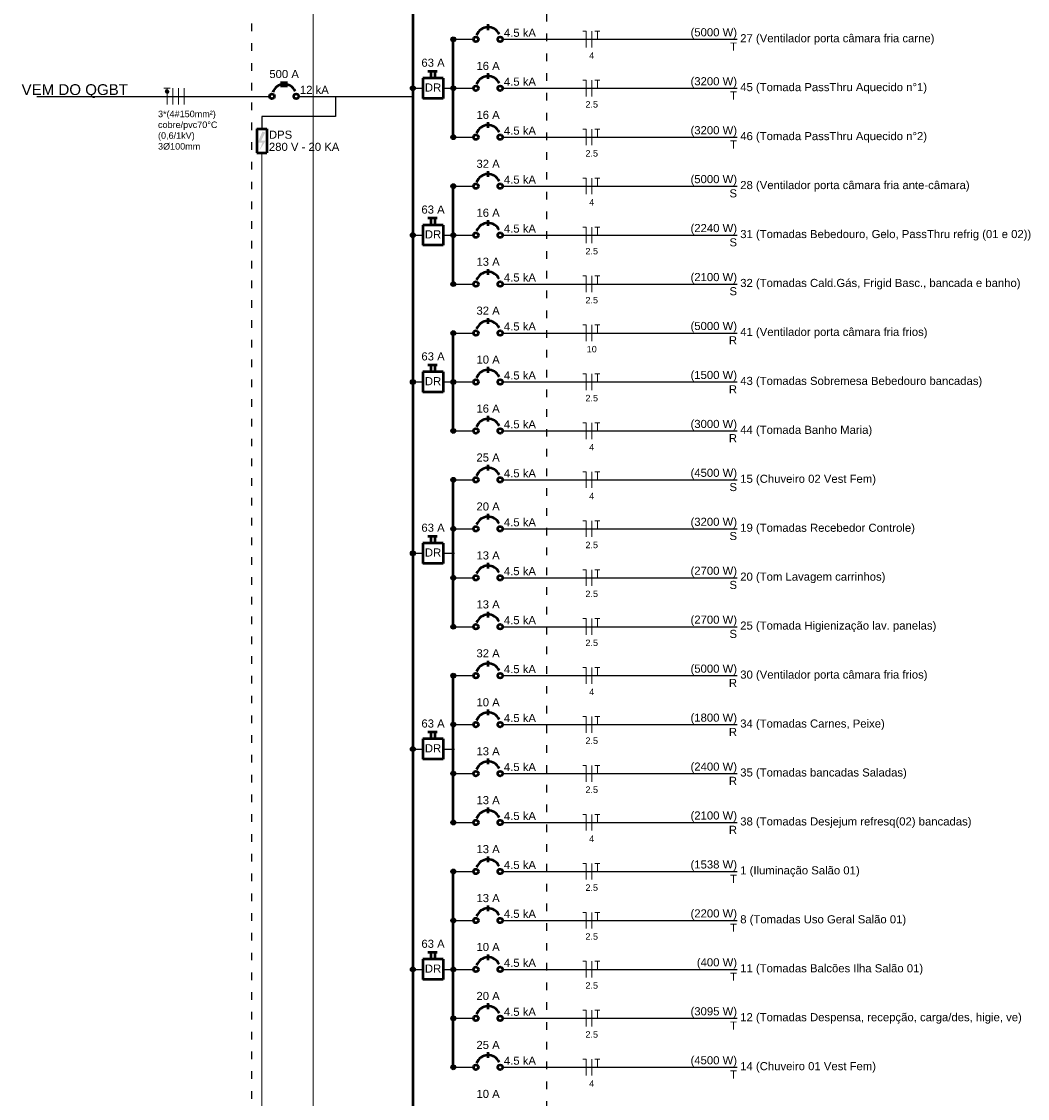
# Model space of a CAD drawing. Header units: millimetres. Extents: x 7 to 269, y 1 to 169.
# Tile 112 of 115: x 164 to 177, y 22 to 36. Entities that reach past the tile are written whole.
import ezdxf

# ---------------------------------------------------------------- set-up
doc = ezdxf.new("R2010")
doc.units = ezdxf.units.MM
doc.header["$MEASUREMENT"] = 0
doc.linetypes.add('DOT2', pattern=[3.175, 0, -3.175])
for name, color, linetype, lineweight in [('Fiação - Marco Polo', 3, 'Continuous', 9), ('Layout 01 - Marco Polo', 152, 'Continuous', 25), ('Layout-02 - Marco Polo', 243, 'Continuous', 50), ('Projeção - Marco Polo', 50, 'Continuous', 25), ('Textos - Marco Polo', 143, 'Continuous', 25)]:
    doc.layers.add(name, color=color, linetype=linetype, lineweight=lineweight)
doc.styles.add('Arial', font='arial.ttf')

msp = doc.modelspace()

# ---------------------------------------------------------------- hatches: boundary and pattern name
at = {"layer": 'Fiação - Marco Polo', "linetype": 'Continuous'}
h = msp.add_hatch(dxfattribs=at)
h.set_pattern_fill('ANSI31', color=256, scale=0.01, style=0)
h.set_pattern_definition([(45, (80.0964325, -2.8051865), (-0.000883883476, 0.000883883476), [])])
h.paths.add_polyline_path([(166.133, 35.395), (166.133, 35.35, 0.414214), (166.156, 35.373, 0.414214)])
h.paths.add_polyline_path([(166.133, 35.395, 0.414214), (166.111, 35.373, 0.414214), (166.133, 35.35)])
at = {"layer": 'Textos - Marco Polo', "linetype": 'Continuous'}
msp.add_hatch(color=256, dxfattribs=at).paths.add_polyline_path([(167.381, 34.85), (167.418, 34.835), (167.365, 34.73), (167.424, 34.73), (167.344, 34.603), (167.381, 34.705), (167.32, 34.705), (167.381, 34.85)])

# ---------------------------------------------------------------- linework, layer by layer
at = {"layer": 'Fiação - Marco Polo', "ltscale": 0.5}
for p, q in [((168.045, 54.34), (168.045, 7.785)), ((167.373, 34.568), (167.373, 7.785))]:
    msp.add_line(p, q, dxfattribs=at)
at = {"layer": 'Fiação - Marco Polo', "linetype": 'Continuous'}
for p, q in [((171.615, 36.161), (171.572, 36.161)), ((171.615, 35.95), (171.615, 36.161)), ((171.689, 35.95), (171.689, 36.161)), ((171.729, 36.161), (171.797, 36.161)), ((171.763, 36.056), (171.763, 36.161)), ((171.615, 35.521), (171.572, 35.521)), ((171.615, 35.309), (171.615, 35.521)), ((171.689, 35.309), (171.689, 35.521)), ((171.729, 35.521), (171.797, 35.521)), ((171.763, 35.415), (171.763, 35.521)), ((166.133, 35.415), (166.091, 35.415)), ((166.133, 35.203), (166.133, 35.415)), ((166.133, 35.415), (166.176, 35.415)), ((166.207, 35.203), (166.207, 35.415)), ((166.281, 35.203), (166.281, 35.415)), ((166.356, 35.203), (166.356, 35.415)), ((171.615, 34.88), (171.572, 34.88)), ((171.615, 34.668), (171.615, 34.88)), ((171.689, 34.668), (171.689, 34.88)), ((171.729, 34.88), (171.797, 34.88)), ((171.763, 34.774), (171.763, 34.88)), ((171.615, 34.239), (171.572, 34.239)), ((171.615, 34.028), (171.615, 34.239)), ((171.689, 34.028), (171.689, 34.239)), ((171.729, 34.239), (171.797, 34.239)), ((171.763, 34.133), (171.763, 34.239)), ((171.615, 33.599), (171.572, 33.599)), ((171.615, 33.387), (171.615, 33.599)), ((171.689, 33.387), (171.689, 33.599)), ((171.729, 33.599), (171.797, 33.599)), ((171.763, 33.493), (171.763, 33.599)), ((171.615, 32.958), (171.572, 32.958)), ((171.615, 32.746), (171.615, 32.958)), ((171.689, 32.746), (171.689, 32.958)), ((171.729, 32.958), (171.797, 32.958)), ((171.763, 32.852), (171.763, 32.958)), ((171.615, 32.317), (171.572, 32.317)), ((171.615, 32.106), (171.615, 32.317)), ((171.689, 32.106), (171.689, 32.317)), ((171.729, 32.317), (171.797, 32.317)), ((171.763, 32.211), (171.763, 32.317)), ((171.615, 31.677), (171.572, 31.677)), ((171.615, 31.465), (171.615, 31.677)), ((171.689, 31.465), (171.689, 31.677)), ((171.729, 31.677), (171.797, 31.677)), ((171.763, 31.571), (171.763, 31.677)), ((171.615, 31.036), (171.572, 31.036)), ((171.615, 30.824), (171.615, 31.036)), ((171.689, 30.824), (171.689, 31.036)), ((171.729, 31.036), (171.797, 31.036)), ((171.763, 30.93), (171.763, 31.036)), ((171.615, 30.395), (171.572, 30.395)), ((171.615, 30.183), (171.615, 30.395)), ((171.689, 30.183), (171.689, 30.395)), ((171.729, 30.395), (171.797, 30.395)), ((171.763, 30.289), (171.763, 30.395)), ((171.615, 29.755), (171.572, 29.755)), ((171.615, 29.543), (171.615, 29.755)), ((171.689, 29.543), (171.689, 29.755)), ((171.729, 29.755), (171.797, 29.755)), ((171.763, 29.649), (171.763, 29.755)), ((171.615, 29.114), (171.572, 29.114)), ((171.615, 28.902), (171.615, 29.114)), ((171.689, 28.902), (171.689, 29.114)), ((171.729, 29.114), (171.797, 29.114)), ((171.763, 29.008), (171.763, 29.114)), ((171.615, 28.473), (171.572, 28.473)), ((171.615, 28.261), (171.615, 28.473)), ((171.689, 28.261), (171.689, 28.473)), ((171.729, 28.473), (171.797, 28.473)), ((171.763, 28.367), (171.763, 28.473)), ((171.615, 27.832), (171.572, 27.832)), ((171.615, 27.621), (171.615, 27.832)), ((171.689, 27.621), (171.689, 27.832)), ((171.729, 27.832), (171.797, 27.832)), ((171.763, 27.727), (171.763, 27.832)), ((171.615, 27.192), (171.572, 27.192)), ((171.615, 26.98), (171.615, 27.192)), ((171.689, 26.98), (171.689, 27.192)), ((171.729, 27.192), (171.797, 27.192)), ((171.763, 27.086), (171.763, 27.192)), ((171.615, 26.551), (171.572, 26.551)), ((171.615, 26.339), (171.615, 26.551)), ((171.689, 26.339), (171.689, 26.551)), ((171.729, 26.551), (171.797, 26.551)), ((171.763, 26.445), (171.763, 26.551)), ((171.615, 25.91), (171.572, 25.91)), ((171.615, 25.699), (171.615, 25.91)), ((171.689, 25.699), (171.689, 25.91)), ((171.729, 25.91), (171.797, 25.91)), ((171.763, 25.804), (171.763, 25.91)), ((171.615, 25.27), (171.572, 25.27)), ((171.615, 25.058), (171.615, 25.27)), ((171.689, 25.058), (171.689, 25.27)), ((171.729, 25.27), (171.797, 25.27)), ((171.763, 25.164), (171.763, 25.27)), ((171.615, 24.629), (171.572, 24.629)), ((171.615, 24.417), (171.615, 24.629)), ((171.689, 24.417), (171.689, 24.629)), ((171.729, 24.629), (171.797, 24.629)), ((171.763, 24.523), (171.763, 24.629)), ((171.615, 23.988), (171.572, 23.988)), ((171.615, 23.776), (171.615, 23.988)), ((171.689, 23.776), (171.689, 23.988)), ((171.729, 23.988), (171.797, 23.988)), ((171.763, 23.882), (171.763, 23.988)), ((171.615, 23.348), (171.572, 23.348)), ((171.615, 23.136), (171.615, 23.348)), ((171.689, 23.136), (171.689, 23.348)), ((171.729, 23.348), (171.797, 23.348)), ((171.763, 23.242), (171.763, 23.348)), ((171.615, 22.707), (171.572, 22.707)), ((171.615, 22.495), (171.615, 22.707)), ((171.689, 22.495), (171.689, 22.707)), ((171.729, 22.707), (171.797, 22.707)), ((171.763, 22.601), (171.763, 22.707))]:
    msp.add_line(p, q, dxfattribs=at)
msp.add_circle((166.133, 35.373), 0.0229, dxfattribs=at)
at = {"layer": 'Layout 01 - Marco Polo', "linetype": 'Continuous'}
for p, q in [((169.91, 36.056), (170.143, 36.056)), ((170.524, 36.056), (173.59, 36.056)), ((169.381, 35.415), (169.481, 35.415)), ((169.745, 35.415), (169.892, 35.415)), ((169.91, 35.415), (170.143, 35.415)), ((170.524, 35.415), (173.59, 35.415)), ((164.428, 35.309), (167.474, 35.309)), ((165.817, 35.309), (167.474, 35.309)), ((167.13, 35.309), (167.363, 35.309)), ((167.856, 35.309), (168.406, 35.309)), ((168.337, 35.309), (168.337, 35.044)), ((168.406, 35.309), (169.349, 35.309)), ((168.337, 35.044), (167.373, 35.044)), ((167.373, 35.044), (167.373, 34.886)), ((169.91, 34.774), (170.143, 34.774)), ((170.524, 34.774), (173.59, 34.774)), ((169.91, 34.133), (170.143, 34.133)), ((170.524, 34.133), (173.59, 34.133)), ((169.381, 33.493), (169.481, 33.493)), ((169.745, 33.493), (169.892, 33.493)), ((169.91, 33.493), (170.143, 33.493)), ((170.524, 33.493), (173.59, 33.493)), ((169.91, 32.852), (170.143, 32.852)), ((170.524, 32.852), (173.59, 32.852)), ((169.91, 32.211), (170.143, 32.211)), ((170.524, 32.211), (173.59, 32.211)), ((169.381, 31.571), (169.481, 31.571)), ((169.745, 31.571), (169.892, 31.571)), ((169.91, 31.571), (170.143, 31.571)), ((170.524, 31.571), (173.59, 31.571)), ((169.91, 30.93), (170.143, 30.93)), ((170.524, 30.93), (173.59, 30.93)), ((169.91, 30.289), (170.143, 30.289)), ((170.524, 30.289), (173.59, 30.289)), ((169.91, 29.649), (170.143, 29.649)), ((170.524, 29.649), (173.59, 29.649)), ((169.381, 29.328), (169.481, 29.328)), ((169.745, 29.328), (169.892, 29.328)), ((169.91, 29.008), (170.143, 29.008)), ((170.524, 29.008), (173.59, 29.008)), ((169.91, 28.367), (170.143, 28.367)), ((170.524, 28.367), (173.59, 28.367)), ((169.91, 27.727), (170.143, 27.727)), ((170.524, 27.727), (173.59, 27.727)), ((169.91, 27.086), (170.143, 27.086)), ((170.524, 27.086), (173.59, 27.086)), ((169.381, 26.766), (169.481, 26.766)), ((169.745, 26.766), (169.892, 26.766)), ((169.91, 26.445), (170.143, 26.445)), ((170.524, 26.445), (173.59, 26.445)), ((169.91, 25.804), (170.143, 25.804)), ((170.524, 25.804), (173.59, 25.804)), ((169.91, 25.164), (170.143, 25.164)), ((170.524, 25.164), (173.59, 25.164)), ((169.91, 24.523), (170.143, 24.523)), ((170.524, 24.523), (173.59, 24.523)), ((169.381, 23.882), (169.481, 23.882)), ((169.745, 23.882), (169.892, 23.882)), ((169.91, 23.882), (170.143, 23.882)), ((170.524, 23.882), (173.59, 23.882)), ((169.91, 23.242), (170.143, 23.242)), ((170.524, 23.242), (173.59, 23.242)), ((169.91, 22.601), (170.143, 22.601)), ((170.524, 22.601), (173.59, 22.601))]:
    msp.add_line(p, q, dxfattribs=at)
at = {"layer": 'Layout 01 - Marco Polo', "linetype": 'Continuous', "const_width": 0.0318}
for points in [[(169.894, 36.056, 1), (169.862, 36.056, 1)], [(169.364, 35.415, 1), (169.333, 35.415, 1)], [(169.894, 35.415, 1), (169.862, 35.415, 1)], [(169.894, 34.774, 1), (169.862, 34.774, 1)], [(169.894, 34.133, 1), (169.862, 34.133, 1)], [(169.364, 33.493, 1), (169.333, 33.493, 1)], [(169.894, 33.493, 1), (169.862, 33.493, 1)], [(169.894, 32.852, 1), (169.862, 32.852, 1)], [(169.894, 32.211, 1), (169.862, 32.211, 1)], [(169.364, 31.571, 1), (169.333, 31.571, 1)], [(169.894, 31.571, 1), (169.862, 31.571, 1)], [(169.894, 30.93, 1), (169.862, 30.93, 1)], [(169.894, 30.289, 1), (169.862, 30.289, 1)], [(169.894, 29.649, 1), (169.862, 29.649, 1)], [(169.364, 29.328, 1), (169.333, 29.328, 1)], [(169.894, 29.008, 1), (169.862, 29.008, 1)], [(169.894, 28.367, 1), (169.862, 28.367, 1)], [(169.894, 27.727, 1), (169.862, 27.727, 1)], [(169.894, 27.086, 1), (169.862, 27.086, 1)], [(169.364, 26.766, 1), (169.333, 26.766, 1)], [(169.894, 26.445, 1), (169.862, 26.445, 1)], [(169.894, 25.804, 1), (169.862, 25.804, 1)], [(169.894, 25.164, 1), (169.862, 25.164, 1)], [(169.894, 24.523, 1), (169.862, 24.523, 1)], [(169.364, 23.882, 1), (169.333, 23.882, 1)], [(169.894, 23.882, 1), (169.862, 23.882, 1)], [(169.894, 23.242, 1), (169.862, 23.242, 1)], [(169.894, 22.601, 1), (169.862, 22.601, 1)]]:
    msp.add_lwpolyline(points, format="xyb", close=True, dxfattribs=at)
at = {"layer": 'Layout 01 - Marco Polo', "linetype": 'Continuous'}
for centre in [(169.878, 36.056), (169.349, 35.415), (169.878, 35.415), (169.878, 34.774), (169.878, 34.133), (169.349, 33.493), (169.878, 33.493), (169.878, 32.852), (169.878, 32.211), (169.349, 31.571), (169.878, 31.571), (169.878, 30.93), (169.878, 30.289), (169.878, 29.649), (169.349, 29.328), (169.878, 29.008), (169.878, 28.367), (169.878, 27.727), (169.878, 27.086), (169.349, 26.766), (169.878, 26.445), (169.878, 25.804), (169.878, 25.164), (169.878, 24.523), (169.349, 23.882), (169.878, 23.882), (169.878, 23.242), (169.878, 22.601)]:
    msp.add_circle(centre, 0.0318, dxfattribs=at)
at = {"layer": 'Layout-02 - Marco Polo', "linetype": 'Continuous'}
for p, q in [((169.349, 54.4), (169.349, 7.653)), ((170.333, 36.177), (170.333, 36.252)), ((169.878, 34.774), (169.878, 36.056)), ((169.481, 35.547), (169.481, 35.282)), ((169.745, 35.547), (169.481, 35.547)), ((169.547, 35.64), (169.666, 35.64)), ((169.587, 35.547), (169.587, 35.64)), ((169.639, 35.547), (169.639, 35.64)), ((169.745, 35.547), (169.745, 35.282)), ((170.333, 35.537), (170.333, 35.611)), ((167.633, 35.431), (167.633, 35.505)), ((167.665, 35.431), (167.665, 35.505)), ((167.696, 35.431), (167.696, 35.505)), ((169.745, 35.282), (169.481, 35.282)), ((170.333, 34.896), (170.333, 34.97)), ((167.307, 34.886), (167.44, 34.886)), ((167.307, 34.886), (167.307, 34.568)), ((167.44, 34.886), (167.44, 34.568)), ((167.307, 34.568), (167.44, 34.568)), ((170.333, 34.255), (170.333, 34.329)), ((169.878, 32.852), (169.878, 34.133)), ((169.547, 33.718), (169.666, 33.718)), ((169.587, 33.625), (169.587, 33.718)), ((169.639, 33.625), (169.639, 33.718)), ((170.333, 33.615), (170.333, 33.689)), ((169.481, 33.625), (169.481, 33.36)), ((169.745, 33.625), (169.481, 33.625)), ((169.745, 33.625), (169.745, 33.36)), ((169.745, 33.36), (169.481, 33.36)), ((170.333, 32.974), (170.333, 33.048)), ((170.333, 32.333), (170.333, 32.407)), ((169.878, 30.93), (169.878, 32.211)), ((169.547, 31.796), (169.666, 31.796)), ((169.587, 31.703), (169.587, 31.796)), ((169.639, 31.703), (169.639, 31.796)), ((170.333, 31.692), (170.333, 31.767)), ((169.481, 31.703), (169.481, 31.438)), ((169.745, 31.703), (169.481, 31.703)), ((169.745, 31.703), (169.745, 31.438)), ((169.745, 31.438), (169.481, 31.438)), ((170.333, 31.052), (170.333, 31.126)), ((170.333, 30.411), (170.333, 30.485)), ((169.878, 28.367), (169.878, 30.289)), ((170.333, 29.77), (170.333, 29.845)), ((169.481, 29.461), (169.481, 29.196)), ((169.745, 29.461), (169.481, 29.461)), ((169.547, 29.553), (169.666, 29.553)), ((169.587, 29.461), (169.587, 29.553)), ((169.639, 29.461), (169.639, 29.553)), ((169.745, 29.461), (169.745, 29.196)), ((169.745, 29.196), (169.481, 29.196)), ((170.333, 29.13), (170.333, 29.204)), ((170.333, 28.489), (170.333, 28.563)), ((170.333, 27.848), (170.333, 27.922)), ((169.878, 25.804), (169.878, 27.727)), ((170.333, 27.208), (170.333, 27.282)), ((169.547, 26.991), (169.666, 26.991)), ((169.587, 26.898), (169.587, 26.991)), ((169.639, 26.898), (169.639, 26.991)), ((169.481, 26.898), (169.481, 26.633)), ((169.745, 26.898), (169.481, 26.898)), ((169.745, 26.898), (169.745, 26.633)), ((170.333, 26.567), (170.333, 26.641)), ((169.745, 26.633), (169.481, 26.633)), ((170.333, 25.926), (170.333, 26)), ((170.333, 25.286), (170.333, 25.36)), ((169.878, 22.601), (169.878, 25.164)), ((170.333, 24.645), (170.333, 24.719)), ((169.547, 24.107), (169.666, 24.107)), ((169.587, 24.015), (169.587, 24.107)), ((169.639, 24.015), (169.639, 24.107)), ((169.481, 24.015), (169.481, 23.75)), ((169.745, 24.015), (169.481, 24.015)), ((169.745, 24.015), (169.745, 23.75)), ((170.333, 24.004), (170.333, 24.078)), ((169.745, 23.75), (169.481, 23.75)), ((170.333, 23.363), (170.333, 23.438)), ((170.333, 22.723), (170.333, 22.797))]:
    msp.add_line(p, q, dxfattribs=at)
for centre in [(170.174, 36.056), (170.492, 36.056), (170.174, 35.415), (170.492, 35.415), (167.506, 35.309), (167.823, 35.309), (170.174, 34.774), (170.492, 34.774), (170.174, 34.133), (170.492, 34.133), (170.174, 33.493), (170.492, 33.493), (170.174, 32.852), (170.492, 32.852), (170.174, 32.211), (170.492, 32.211), (170.174, 31.571), (170.492, 31.571), (170.174, 30.93), (170.492, 30.93), (170.174, 30.289), (170.492, 30.289), (170.174, 29.649), (170.492, 29.649), (170.174, 29.008), (170.492, 29.008), (170.174, 28.367), (170.492, 28.367), (170.174, 27.727), (170.492, 27.727), (170.174, 27.086), (170.492, 27.086), (170.174, 26.445), (170.492, 26.445), (170.174, 25.804), (170.492, 25.804), (170.174, 25.164), (170.492, 25.164), (170.174, 24.523), (170.492, 24.523), (170.174, 23.882), (170.492, 23.882), (170.174, 23.242), (170.492, 23.242), (170.174, 22.601), (170.492, 22.601)]:
    msp.add_circle(centre, 0.0318, dxfattribs=at)
for centre in [(170.333, 36.056), (170.333, 35.415), (167.665, 35.309), (170.333, 34.774), (170.333, 34.133), (170.333, 33.493), (170.333, 32.852), (170.333, 32.211), (170.333, 31.571), (170.333, 30.93), (170.333, 30.289), (170.333, 29.649), (170.333, 29.008), (170.333, 28.367), (170.333, 27.727), (170.333, 27.086), (170.333, 26.445), (170.333, 25.804), (170.333, 25.164), (170.333, 24.523), (170.333, 23.882), (170.333, 23.242), (170.333, 22.601)]:
    msp.add_arc(centre, 0.159, 25, 160, dxfattribs=at)
at = {"layer": 'Projeção - Marco Polo', "linetype": 'DOT2', "ltscale": 0.05}
msp.add_lwpolyline([(167.241, 7.441), (167.241, 54.76), (171.096, 54.76), (171.096, 7.441), (167.241, 7.441)], close=True, dxfattribs=at)

# ---------------------------------------------------------------- texts
at = {"layer": 'Layout-02 - Marco Polo', "char_height": 0.1059, "width": 0.25416, "attachment_point": 8, "line_spacing_factor": 0.798, "style": 'Arial'}
for insert in [(169.613, 35.372), (169.613, 33.45), (169.613, 31.528), (169.613, 29.286), (169.613, 26.723), (169.613, 23.84)]:
    msp.add_mtext('DR', dxfattribs=dict(at, insert=insert))
at = {"layer": 'Textos - Marco Polo', "line_spacing_factor": 0.798, "style": 'Arial'}
for s, insert, char_height, width, attachment_point in [('4.5 kA', (170.54, 36.087), 0.1059, 0.76248, 7), ('(5000 W)', (173.59, 36.063), 0.1059, 1.01664, 9), ('27 (Ventilador porta câmara fria carne)', (173.632, 35.985), 0.1059, 4.95612, 7), ('T', (173.59, 35.907), 0.106, 0.12708, 9), ('63 A', (169.613, 35.695), 0.1059, 0.50832, 8), ('4', (171.689, 35.801), 0.0847, 0.10166, 8), ('500 A', (167.665, 35.547), 0.1059, 0.6354, 8), ('16 A', (170.333, 35.653), 0.1059, 0.50832, 8), ('4.5 kA', (170.54, 35.447), 0.1059, 0.76248, 7), ('(3200 W)', (173.59, 35.422), 0.1059, 1.01664, 9), ('12 kA', (167.871, 35.341), 0.1059, 0.6354, 7), ('T', (173.59, 35.267), 0.106, 0.12708, 9), ('45 (Tomada PassThru Aquecido n%%d1)', (173.632, 35.345), 0.1059, 4.19364, 7), ('2.5', (171.689, 35.161), 0.0847, 0.30499, 8), ('16 A', (170.333, 35.012), 0.1059, 0.50832, 8), ('DPS', (167.466, 34.753), 0.1059, 0.38124, 7), ('DPS', (167.466, 34.753), 0.1059, 0.38124, 7), ('4.5 kA', (170.54, 34.806), 0.1059, 0.76248, 7), ('(3200 W)', (173.59, 34.781), 0.1059, 1.01664, 9), ('46 (Tomada PassThru Aquecido n%%d2)', (173.632, 34.704), 0.1059, 4.19364, 7), ('280 V - 20 KA', (167.466, 34.594), 0.1059, 1.65204, 7), ('280 V - 20 KA', (167.466, 34.594), 0.1059, 1.65204, 7), ('T', (173.59, 34.626), 0.106, 0.12708, 9), ('2.5', (171.689, 34.52), 0.0847, 0.30499, 8), ('32 A', (170.333, 34.372), 0.1059, 0.50832, 8), ('4.5 kA', (170.54, 34.165), 0.1059, 0.76248, 7), ('(5000 W)', (173.59, 34.141), 0.1059, 1.01664, 9), ('S', (173.59, 33.985), 0.106, 0.12708, 9), ('28 (Ventilador porta câmara fria ante-câmara)', (173.632, 34.063), 0.1059, 5.7186, 7), ('4', (171.689, 33.879), 0.0847, 0.10166, 8), ('63 A', (169.613, 33.773), 0.1059, 0.50832, 8), ('16 A', (170.333, 33.731), 0.1059, 0.50832, 8), ('4.5 kA', (170.54, 33.524), 0.1059, 0.76248, 7), ('(2240 W)', (173.59, 33.5), 0.1059, 1.01664, 9), ('31 (Tomadas Bebedouro, Gelo, PassThru refrig (01 e 02))', (173.632, 33.422), 0.1059, 6.9894, 7), ('S', (173.59, 33.344), 0.106, 0.12708, 9), ('2.5', (171.689, 33.239), 0.0847, 0.30499, 8), ('13 A', (170.333, 33.09), 0.1059, 0.50832, 8), ('4.5 kA', (170.54, 32.884), 0.1059, 0.76248, 7), ('(2100 W)', (173.59, 32.859), 0.1059, 1.01664, 9), ('S', (173.59, 32.704), 0.106, 0.12708, 9), ('32 (Tomadas Cald.Gás, Frigid Basc., bancada e banho)', (173.632, 32.782), 0.1059, 6.60816, 7), ('2.5', (171.689, 32.598), 0.0847, 0.30499, 8), ('32 A', (170.333, 32.45), 0.1059, 0.50832, 8), ('4.5 kA', (170.54, 32.243), 0.1059, 0.76248, 7), ('(5000 W)', (173.59, 32.219), 0.1059, 1.01664, 9), ('41 (Ventilador porta câmara fria frios)', (173.632, 32.141), 0.1059, 4.95612, 7), ('R', (173.59, 32.063), 0.106, 0.12708, 9), ('10', (171.689, 31.957), 0.0847, 0.20333, 8), ('63 A', (169.613, 31.851), 0.1059, 0.50832, 8), ('10 A', (170.333, 31.809), 0.1059, 0.50832, 8), ('4.5 kA', (170.54, 31.602), 0.1059, 0.76248, 7), ('(1500 W)', (173.59, 31.578), 0.1059, 1.01664, 9), ('43 (Tomadas Sobremesa Bebedouro bancadas)', (173.632, 31.5), 0.1059, 5.21028, 7), ('R', (173.59, 31.422), 0.106, 0.12708, 9), ('16 A', (170.333, 31.168), 0.1059, 0.50832, 8), ('2.5', (171.689, 31.316), 0.0847, 0.30499, 8), ('4.5 kA', (170.54, 30.962), 0.1059, 0.76248, 7), ('(3000 W)', (173.59, 30.937), 0.1059, 1.01664, 9), ('44 (Tomada Banho Maria)', (173.632, 30.86), 0.1059, 2.92284, 7), ('R', (173.59, 30.782), 0.106, 0.12708, 9), ('4', (171.689, 30.676), 0.0847, 0.10166, 8), ('25 A', (170.333, 30.528), 0.1059, 0.50832, 8), ('4.5 kA', (170.54, 30.321), 0.1059, 0.76248, 7), ('(4500 W)', (173.59, 30.297), 0.1059, 1.01664, 9), ('15 (Chuveiro 02 Vest Fem)', (173.632, 30.219), 0.1059, 3.177, 7), ('S', (173.59, 30.141), 0.106, 0.12708, 9), ('20 A', (170.333, 29.887), 0.1059, 0.50832, 8), ('4', (171.689, 30.035), 0.0847, 0.10166, 8), ('63 A', (169.613, 29.609), 0.1059, 0.50832, 8), ('4.5 kA', (170.54, 29.68), 0.1059, 0.76248, 7), ('(3200 W)', (173.59, 29.656), 0.1059, 1.01664, 9), ('S', (173.59, 29.5), 0.106, 0.12708, 9), ('19 (Tomadas Recebedor Controle)', (173.632, 29.578), 0.1059, 3.93948, 7), ('2.5', (171.689, 29.394), 0.0847, 0.30499, 8), ('13 A', (170.333, 29.246), 0.1059, 0.50832, 8), ('4.5 kA', (170.54, 29.04), 0.1059, 0.76248, 7), ('(2700 W)', (173.59, 29.015), 0.1059, 1.01664, 9), ('20 (Tom Lavagem carrinhos)', (173.632, 28.938), 0.1059, 3.30408, 7), ('S', (173.59, 28.86), 0.106, 0.12708, 9), ('2.5', (171.689, 28.754), 0.0847, 0.30499, 8), ('13 A', (170.333, 28.605), 0.1059, 0.50832, 8), ('4.5 kA', (170.54, 28.399), 0.1059, 0.76248, 7), ('(2700 W)', (173.59, 28.375), 0.1059, 1.01664, 9), ('S', (173.59, 28.219), 0.106, 0.12708, 9), ('25 (Tomada Higienização lav. panelas)', (173.632, 28.297), 0.1059, 4.70196, 7), ('2.5', (171.689, 28.113), 0.0847, 0.30499, 8), ('32 A', (170.333, 27.965), 0.1059, 0.50832, 8), ('4.5 kA', (170.54, 27.758), 0.1059, 0.76248, 7), ('(5000 W)', (173.59, 27.734), 0.1059, 1.01664, 9), ('30 (Ventilador porta câmara fria frios)', (173.632, 27.656), 0.1059, 4.95612, 7), ('R', (173.59, 27.578), 0.106, 0.12708, 9), ('4', (171.689, 27.472), 0.0847, 0.10166, 8), ('10 A', (170.333, 27.324), 0.1059, 0.50832, 8), ('4.5 kA', (170.54, 27.118), 0.1059, 0.76248, 7), ('(1800 W)', (173.59, 27.093), 0.1059, 1.01664, 9), ('63 A', (169.613, 27.046), 0.1059, 0.50832, 8), ('R', (173.59, 26.937), 0.106, 0.12708, 9), ('34 (Tomadas Carnes, Peixe)', (173.632, 27.015), 0.1059, 3.30408, 7), ('2.5', (171.689, 26.832), 0.0847, 0.30499, 8), ('13 A', (170.333, 26.683), 0.1059, 0.50832, 8), ('4.5 kA', (170.54, 26.477), 0.1059, 0.76248, 7), ('(2400 W)', (173.59, 26.452), 0.1059, 1.01664, 9), ('35 (Tomadas bancadas Saladas)', (173.632, 26.375), 0.1059, 3.68532, 7), ('R', (173.59, 26.297), 0.106, 0.12708, 9), ('2.5', (171.689, 26.191), 0.0847, 0.30499, 8), ('13 A', (170.333, 26.043), 0.1059, 0.50832, 8), ('4.5 kA', (170.54, 25.836), 0.1059, 0.76248, 7), ('(2100 W)', (173.59, 25.812), 0.1059, 1.01664, 9), ('R', (173.59, 25.656), 0.106, 0.12708, 9), ('38 (Tomadas Desjejum refresq(02) bancadas)', (173.632, 25.734), 0.1059, 5.33736, 7), ('4', (171.689, 25.55), 0.0847, 0.10166, 8), ('13 A', (170.333, 25.402), 0.1059, 0.50832, 8), ('4.5 kA', (170.54, 25.195), 0.1059, 0.76248, 7), ('(1538 W)', (173.59, 25.171), 0.1059, 1.01664, 9), ('1 (Iluminação Salão 01)', (173.632, 25.093), 0.1059, 2.92284, 7), ('T', (173.59, 25.015), 0.106, 0.12708, 9), ('2.5', (171.689, 24.909), 0.0847, 0.30499, 8), ('13 A', (170.333, 24.761), 0.1059, 0.50832, 8), ('4.5 kA', (170.54, 24.555), 0.1059, 0.76248, 7), ('(2200 W)', (173.59, 24.53), 0.1059, 1.01664, 9), ('8 (Tomadas Uso Geral Salão 01)', (173.632, 24.453), 0.1059, 3.8124, 7), ('T', (173.59, 24.375), 0.106, 0.12708, 9), ('63 A', (169.613, 24.163), 0.1059, 0.50832, 8), ('10 A', (170.333, 24.121), 0.1059, 0.50832, 8), ('2.5', (171.689, 24.269), 0.0847, 0.30499, 8), ('4.5 kA', (170.54, 23.914), 0.1059, 0.76248, 7), ('(400 W)', (173.59, 23.89), 0.1059, 0.88956, 9), ('11 (Tomadas Balcões Ilha Salão 01)', (173.632, 23.812), 0.1059, 4.32072, 7), ('T', (173.59, 23.734), 0.106, 0.12708, 9), ('2.5', (171.689, 23.628), 0.0847, 0.30499, 8), ('20 A', (170.333, 23.48), 0.1059, 0.50832, 8), ('4.5 kA', (170.54, 23.273), 0.1059, 0.76248, 7), ('(3095 W)', (173.59, 23.249), 0.1059, 1.01664, 9), ('12 (Tomadas Despensa, recepção, carga/des, higie, ve)', (173.632, 23.171), 0.1059, 6.73524, 7), ('T', (173.59, 23.093), 0.106, 0.12708, 9), ('25 A', (170.333, 22.839), 0.1059, 0.50832, 8), ('2.5', (171.689, 22.987), 0.0847, 0.30499, 8), ('4.5 kA', (170.54, 22.633), 0.1059, 0.76248, 7), ('(4500 W)', (173.59, 22.608), 0.1059, 1.01664, 9), ('T', (173.59, 22.453), 0.106, 0.12708, 9), ('14 (Chuveiro 01 Vest Fem)', (173.632, 22.531), 0.1059, 3.177, 7), ('4', (171.689, 22.347), 0.0847, 0.10166, 8), ('10 A', (170.333, 22.198), 0.1059, 0.50832, 8)]:
    msp.add_mtext(s, dxfattribs=dict(at, insert=insert, char_height=char_height, width=width, attachment_point=attachment_point))
at = {"layer": 'Textos - Marco Polo', "attachment_point": 1, "style": 'Arial'}
for s, insert, char_height, width in [('VEM DO QGBT', (164.23, 35.468), 0.1412, 2.10913), ('\\A1;{\\fArial|b0|i0|c161|p34;3*(}4{\\fArial|b0|i0|c161|p34;#150mm²)\\Pcobre/pvc70°C\\P(0,6/1kV) \\P\\A0;3Ø100mm}', (166.015, 35.121), 0.08472, 1.24288)]:
    msp.add_mtext(s, dxfattribs=dict(at, insert=insert, char_height=char_height, width=width))

doc.saveas('drawing.dxf')
